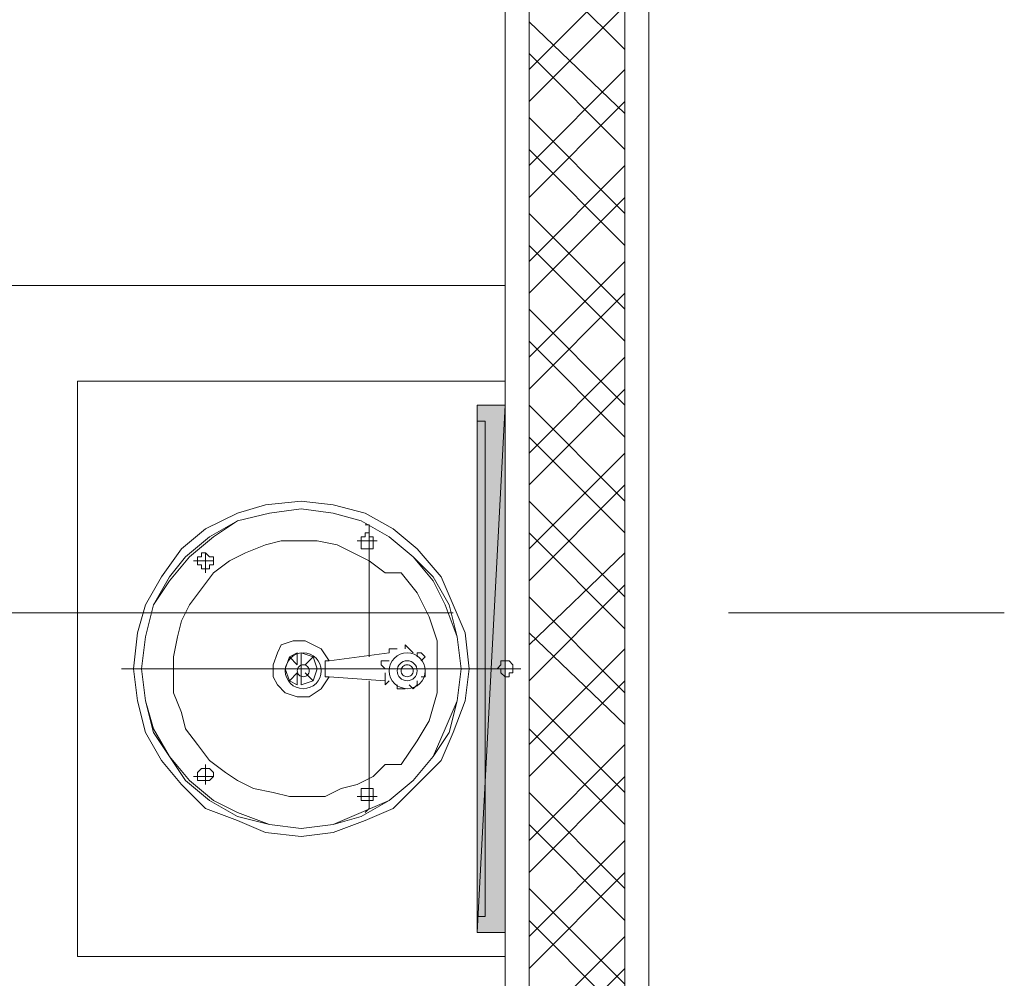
# Model space of a CAD drawing. Header units: millimetres. Extents: x 17 to 403, y 12 to 285.
# Tile 113 of 145: x 304 to 314, y 169 to 179. Entities that reach past the tile are written whole.
import ezdxf

# ---------------------------------------------------------------- set-up
doc = ezdxf.new("R2010")
doc.units = ezdxf.units.MM
doc.layers.add('FILL_FFFFFF', color=7, linetype='Continuous', true_color=0xffffff)
doc.layers.add('LINE_FFFFFF', color=7, linetype='Continuous', true_color=0xffffff)
doc.layers.add('LINE_000000', color=7, linetype='Continuous')

msp = doc.modelspace()

# ---------------------------------------------------------------- hatches: boundary and pattern name
at = {"layer": 'FILL_FFFFFF'}
h = msp.add_hatch(color=7, dxfattribs=at)
h.dxf.hatch_style = 1
h.paths.add_polyline_path([(308.398, 174.921), (308.398, 169.333), (308.695, 174.921), (308.398, 174.921)])
h = msp.add_hatch(color=7, dxfattribs=at)
h.dxf.hatch_style = 1
h.paths.add_polyline_path([(308.398, 169.333), (308.695, 174.921), (308.695, 169.333), (308.398, 169.333)])

# ---------------------------------------------------------------- linework, layer by layer
at = {"layer": 'LINE_000000', "lineweight": 0}
for p, q in [((310.219, 164.846), (310.219, 203.285)), ((308.695, 184.277), (308.695, 159.978)), ((308.695, 175.683), (308.695, 182.753)), ((309.965, 178.689), (308.949, 179.705)), ((309.965, 179.493), (308.949, 178.477)), ((309.965, 179.155), (308.949, 178.139)), ((309.965, 178.012), (308.949, 178.985)), ((309.965, 177.631), (308.949, 178.647)), ((309.965, 178.477), (308.949, 177.461)), ((309.965, 178.139), (308.949, 177.123)), ((309.965, 176.953), (308.949, 177.969)), ((310.219, 177.885), (310.219, 174.964)), ((309.965, 176.615), (308.949, 177.631)), ((309.965, 177.461), (308.949, 176.445)), ((309.965, 177.123), (308.949, 176.107)), ((309.965, 175.937), (308.949, 176.953)), ((309.965, 175.599), (308.949, 176.615)), ((309.965, 176.445), (308.949, 175.429)), ((308.695, 176.191), (296.545, 176.191)), ((309.965, 176.107), (308.949, 175.091)), ((309.965, 174.921), (308.949, 175.937)), ((309.965, 174.583), (308.949, 175.599)), ((309.965, 175.429), (308.949, 174.413)), ((309.965, 175.091), (308.949, 174.075)), ((309.965, 173.905), (308.949, 174.921)), ((309.965, 173.567), (308.949, 174.583)), ((309.965, 174.413), (308.949, 173.397)), ((309.965, 174.075), (308.949, 173.059)), ((309.965, 172.889), (308.949, 173.905)), ((307.255, 172.254), (307.255, 173.609)), ((307.255, 173.567), (307.255, 173.355)), ((309.965, 172.551), (308.949, 173.567)), ((307.128, 173.482), (307.34, 173.482)), ((305.52, 173.355), (305.52, 173.143)), ((307.255, 173.397), (307.255, 173.397)), ((309.965, 173.355), (308.949, 172.381)), ((305.604, 173.27), (305.393, 173.27)), ((305.52, 173.186), (305.52, 173.186)), ((307.425, 173.143), (307.594, 173.143)), ((309.965, 173.016), (308.949, 172)), ((309.965, 171.873), (308.949, 172.889)), ((308.144, 172.72), (290.618, 172.72)), ((313.986, 172.72), (311.065, 172.72)), ((309.965, 171.535), (308.949, 172.508)), ((306.493, 172.297), (306.409, 172.254)), ((306.493, 172.17), (306.493, 172.297)), ((306.536, 172.17), (306.536, 172.297)), ((306.663, 172.254), (306.536, 172.297)), ((306.832, 172.212), (307.467, 172.297)), ((309.965, 172.339), (308.949, 171.323)), ((306.409, 172.254), (306.493, 172.17)), ((306.409, 172.254), (306.493, 172.17)), ((306.578, 172.17), (306.663, 172.254)), ((306.578, 172.17), (306.663, 172.254)), ((306.705, 172.127), (306.663, 172.254)), ((308.695, 172), (308.695, 172.254)), ((308.864, 172.127), (304.631, 172.127)), ((306.493, 172.127), (306.366, 172.127)), ((306.493, 172.127), (306.366, 172.127)), ((306.409, 172), (306.493, 172.085)), ((306.409, 172), (306.493, 172.085)), ((306.493, 172.085), (306.493, 171.958)), ((306.536, 172.085), (306.536, 172.17)), ((306.536, 172.085), (306.536, 172.17)), ((306.536, 172.127), (306.536, 172.127)), ((306.536, 172.085), (306.536, 171.958)), ((306.705, 172.127), (306.578, 172.127)), ((306.705, 172.127), (306.578, 172.127)), ((306.578, 172.085), (306.663, 172)), ((306.578, 172.085), (306.663, 172)), ((306.663, 172), (306.705, 172.127)), ((306.79, 172.085), (306.79, 172.17)), ((307.594, 172.127), (307.636, 172.127)), ((307.636, 172.127), (307.636, 172.127)), ((306.409, 172), (306.493, 171.958)), ((306.536, 171.958), (306.663, 172)), ((306.832, 172.043), (307.425, 172)), ((307.255, 172), (307.255, 170.688)), ((309.965, 172), (308.949, 170.984)), ((310.219, 172.043), (310.219, 154.517)), ((309.965, 170.815), (308.949, 171.831)), ((309.965, 170.476), (308.949, 171.492)), ((309.965, 171.323), (308.949, 170.307)), ((305.52, 170.9), (305.52, 171.111)), ((307.425, 171.111), (307.594, 171.111)), ((305.604, 170.984), (305.393, 170.984)), ((305.52, 170.942), (305.52, 170.942)), ((309.965, 170.984), (308.949, 169.968)), ((307.255, 170.688), (307.255, 170.9)), ((307.128, 170.773), (307.34, 170.773)), ((307.255, 170.73), (307.255, 170.73)), ((307.255, 170.73), (307.255, 170.73)), ((309.965, 169.799), (308.949, 170.815)), ((309.965, 169.46), (308.949, 170.476)), ((309.965, 170.307), (308.949, 169.291)), ((309.965, 169.968), (308.949, 168.952)), ((309.965, 168.783), (308.949, 169.799)), ((309.965, 168.444), (308.949, 169.46)), ((309.965, 169.291), (308.949, 168.275)), ((309.965, 168.952), (308.949, 167.936))]:
    msp.add_line(p, q, dxfattribs=at)
for points in [[(308.949, 164.846), (309.965, 164.846), (309.965, 184.362), (308.949, 184.362), (308.949, 164.846)], [(308.483, 169.503), (308.483, 174.752), (308.398, 174.752), (308.398, 169.503), (308.483, 169.503)], [(307.255, 173.397), (307.298, 173.397), (307.298, 173.44), (307.298, 173.482), (307.298, 173.524), (307.255, 173.524), (307.255, 173.567), (307.213, 173.567), (307.213, 173.524), (307.171, 173.524), (307.171, 173.482), (307.171, 173.44), (307.171, 173.397), (307.213, 173.397), (307.255, 173.397)], [(305.52, 173.186), (305.562, 173.186), (305.562, 173.228), (305.604, 173.228), (305.604, 173.27), (305.604, 173.313), (305.562, 173.313), (305.52, 173.355), (305.477, 173.355), (305.477, 173.313), (305.435, 173.313), (305.435, 173.27), (305.435, 173.228), (305.477, 173.228), (305.477, 173.186), (305.52, 173.186)], [(306.557, 171.916), (306.595, 171.92), (306.631, 171.931), (306.663, 171.948), (306.692, 171.971), (306.715, 172), (306.732, 172.032), (306.743, 172.068), (306.747, 172.106), (306.743, 172.145), (306.732, 172.18), (306.715, 172.213), (306.692, 172.241), (306.663, 172.264), (306.631, 172.282), (306.595, 172.293), (306.557, 172.297), (306.518, 172.293), (306.483, 172.282), (306.45, 172.264), (306.422, 172.241), (306.399, 172.213), (306.381, 172.18), (306.37, 172.145), (306.366, 172.106), (306.37, 172.068), (306.381, 172.032), (306.399, 172), (306.422, 171.971), (306.45, 171.948), (306.483, 171.931), (306.518, 171.92), (306.557, 171.916)], [(307.657, 171.916), (307.696, 171.92), (307.732, 171.931), (307.764, 171.948), (307.792, 171.971), (307.815, 172), (307.833, 172.032), (307.844, 172.068), (307.848, 172.106), (307.844, 172.145), (307.833, 172.18), (307.815, 172.213), (307.792, 172.241), (307.764, 172.264), (307.732, 172.282), (307.696, 172.293), (307.657, 172.297), (307.619, 172.293), (307.583, 172.282), (307.551, 172.264), (307.523, 172.241), (307.5, 172.213), (307.482, 172.18), (307.471, 172.145), (307.467, 172.106), (307.471, 172.068), (307.482, 172.032), (307.5, 172), (307.523, 171.971), (307.551, 171.948), (307.583, 171.931), (307.619, 171.92), (307.657, 171.916)], [(307.657, 172), (307.679, 172.002), (307.699, 172.009), (307.717, 172.018), (307.732, 172.031), (307.745, 172.047), (307.755, 172.065), (307.761, 172.085), (307.763, 172.106), (307.761, 172.127), (307.755, 172.147), (307.745, 172.165), (307.732, 172.181), (307.717, 172.194), (307.699, 172.204), (307.679, 172.21), (307.657, 172.212), (307.636, 172.21), (307.616, 172.204), (307.598, 172.194), (307.583, 172.181), (307.57, 172.165), (307.56, 172.147), (307.554, 172.127), (307.552, 172.106), (307.554, 172.085), (307.56, 172.065), (307.57, 172.047), (307.583, 172.031), (307.598, 172.018), (307.616, 172.009), (307.636, 172.002), (307.657, 172)], [(308.695, 172.043), (308.737, 172.043), (308.737, 172.085), (308.779, 172.085), (308.779, 172.127), (308.779, 172.17), (308.737, 172.212), (308.695, 172.212), (308.652, 172.212), (308.652, 172.17), (308.61, 172.127), (308.652, 172.127), (308.652, 172.085), (308.695, 172.043)], [(306.557, 172.043), (306.57, 172.044), (306.582, 172.048), (306.592, 172.054), (306.602, 172.061), (306.609, 172.071), (306.615, 172.081), (306.619, 172.093), (306.62, 172.106), (306.619, 172.119), (306.615, 172.131), (306.609, 172.142), (306.602, 172.151), (306.592, 172.159), (306.582, 172.165), (306.57, 172.168), (306.557, 172.17), (306.544, 172.168), (306.532, 172.165), (306.521, 172.159), (306.512, 172.151), (306.504, 172.142), (306.498, 172.131), (306.495, 172.119), (306.493, 172.106), (306.495, 172.093), (306.498, 172.081), (306.504, 172.071), (306.512, 172.061), (306.521, 172.054), (306.532, 172.048), (306.544, 172.044), (306.557, 172.043)], [(307.657, 172.043), (307.67, 172.044), (307.682, 172.048), (307.693, 172.054), (307.702, 172.061), (307.71, 172.071), (307.716, 172.081), (307.72, 172.093), (307.721, 172.106), (307.72, 172.119), (307.716, 172.131), (307.71, 172.142), (307.702, 172.151), (307.693, 172.159), (307.682, 172.165), (307.67, 172.168), (307.657, 172.17), (307.645, 172.168), (307.633, 172.165), (307.622, 172.159), (307.613, 172.151), (307.605, 172.142), (307.599, 172.131), (307.595, 172.119), (307.594, 172.106), (307.595, 172.093), (307.599, 172.081), (307.605, 172.071), (307.613, 172.061), (307.622, 172.054), (307.633, 172.048), (307.645, 172.044), (307.657, 172.043)], [(305.52, 170.942), (305.562, 170.942), (305.604, 170.984), (305.604, 171.027), (305.562, 171.069), (305.52, 171.069), (305.477, 171.069), (305.435, 171.027), (305.435, 170.984), (305.435, 170.942), (305.477, 170.942), (305.52, 170.942)], [(307.255, 170.73), (307.298, 170.73), (307.298, 170.773), (307.298, 170.815), (307.298, 170.857), (307.255, 170.857), (307.213, 170.857), (307.171, 170.857), (307.171, 170.815), (307.171, 170.773), (307.171, 170.73), (307.213, 170.73), (307.255, 170.73)], [(307.255, 170.73), (307.298, 170.73), (307.298, 170.773), (307.298, 170.815), (307.298, 170.857), (307.255, 170.857), (307.213, 170.857), (307.171, 170.857), (307.171, 170.815), (307.171, 170.773), (307.171, 170.73), (307.213, 170.73), (307.255, 170.73)]]:
    msp.add_lwpolyline(points, close=True, dxfattribs=at)
for points in [[(308.695, 175.175), (304.165, 175.175), (304.165, 169.079), (308.695, 169.079), (308.695, 176.191)], [(308.398, 174.752), (308.398, 174.921), (308.695, 174.921), (308.695, 169.333), (308.398, 169.333), (308.398, 169.503)], [(308.314, 172.127), (308.271, 172.508), (308.144, 172.805), (308.017, 173.101), (307.763, 173.397), (307.509, 173.609), (307.213, 173.778), (306.874, 173.863), (306.536, 173.905), (306.155, 173.863), (305.858, 173.778), (305.52, 173.609), (305.266, 173.397), (305.054, 173.101), (304.885, 172.805), (304.8, 172.508), (304.758, 172.127)], [(308.229, 172.127), (308.187, 172.466), (308.06, 172.805), (307.933, 173.059), (307.721, 173.313), (307.467, 173.524), (307.171, 173.694), (306.874, 173.778), (306.536, 173.821), (306.197, 173.778), (305.858, 173.694), (305.604, 173.524), (305.35, 173.313), (305.139, 173.059), (304.969, 172.805), (304.885, 172.466), (304.842, 172.127)], [(308.229, 172.127), (308.187, 172.466), (308.102, 172.805), (307.933, 173.101), (307.721, 173.313), (307.467, 173.524), (307.171, 173.694), (306.874, 173.778), (306.536, 173.821), (306.197, 173.778), (305.858, 173.694), (305.562, 173.524), (305.308, 173.313), (305.139, 173.101), (304.969, 172.805), (304.885, 172.466), (304.842, 172.127)], [(307.255, 173.609), (307.255, 173.651), (307.213, 173.651)], [(307.425, 173.143), (307.255, 173.27), (307.086, 173.355), (306.917, 173.44), (306.705, 173.482), (306.536, 173.482), (306.324, 173.482), (306.155, 173.44), (305.943, 173.355), (305.774, 173.27), (305.604, 173.143), (305.477, 172.974), (305.35, 172.805), (305.266, 172.635), (305.223, 172.466), (305.181, 172.254), (305.181, 172.043), (305.181, 171.873), (305.266, 171.662), (305.308, 171.492), (305.435, 171.323), (305.562, 171.154), (305.731, 171.027), (305.858, 170.942), (306.028, 170.857), (306.239, 170.815), (306.409, 170.773), (306.578, 170.773), (306.79, 170.773), (306.959, 170.857), (307.128, 170.9), (307.298, 170.984), (307.425, 171.111)], [(307.594, 171.111), (307.763, 171.365), (307.89, 171.577), (307.975, 171.873), (307.975, 172.127), (307.975, 172.424), (307.89, 172.678), (307.763, 172.932), (307.594, 173.143)], [(306.832, 172.212), (306.747, 172.339), (306.663, 172.381), (306.578, 172.424), (306.451, 172.424), (306.324, 172.381), (306.282, 172.297), (306.239, 172.17), (306.239, 172.043), (306.282, 171.958), (306.366, 171.873), (306.493, 171.831), (306.62, 171.831), (306.747, 171.916), (306.832, 172.043)], [(307.552, 172.339), (307.509, 172.339), (307.467, 172.339), (307.467, 172.297)], [(307.721, 172.297), (307.679, 172.339), (307.636, 172.381), (307.636, 172.339)], [(307.806, 172.212), (307.848, 172.254), (307.806, 172.297), (307.763, 172.297), (307.763, 172.254)], [(306.409, 172.254), (306.366, 172.127), (306.409, 172)], [(306.832, 172.212), (306.79, 172.212), (306.79, 172.17)], [(307.467, 172.212), (307.382, 172.212), (307.382, 172.17), (307.425, 172.127)], [(304.758, 172.127), (304.8, 171.789), (304.885, 171.45), (305.054, 171.154), (305.266, 170.9), (305.52, 170.646), (305.858, 170.519), (306.155, 170.392), (306.536, 170.349), (306.874, 170.392), (307.213, 170.519), (307.509, 170.646), (307.763, 170.9), (308.017, 171.154), (308.144, 171.45), (308.271, 171.789), (308.314, 172.127)], [(304.842, 172.127), (304.885, 171.789), (304.969, 171.492), (305.139, 171.196), (305.35, 170.942), (305.604, 170.73), (305.858, 170.603), (306.197, 170.476), (306.536, 170.434), (306.874, 170.476), (307.171, 170.603), (307.467, 170.73), (307.721, 170.942), (307.933, 171.196), (308.06, 171.492), (308.187, 171.789), (308.229, 172.127)], [(304.842, 172.127), (304.885, 171.789), (304.969, 171.45), (305.139, 171.196), (305.308, 170.942), (305.562, 170.73), (305.858, 170.561), (306.197, 170.476), (306.536, 170.434), (306.874, 170.476), (307.171, 170.561), (307.467, 170.73), (307.721, 170.942), (307.933, 171.196), (308.102, 171.45), (308.187, 171.789), (308.229, 172.127)], [(306.79, 172.085), (306.79, 172.043), (306.832, 172.043)], [(307.425, 172.085), (307.425, 172), (307.425, 171.958), (307.467, 172)], [(307.806, 172.043), (307.848, 172.043), (307.848, 172.085), (307.848, 172.127), (307.806, 172.127)], [(307.679, 171.958), (307.721, 171.916), (307.763, 171.958), (307.763, 172)], [(307.552, 171.958), (307.552, 171.916), (307.594, 171.916), (307.636, 171.916)], [(307.213, 170.603), (307.255, 170.646), (307.255, 170.688)]]:
    msp.add_lwpolyline(points, dxfattribs=at)
at = {"layer": 'LINE_FFFFFF', "lineweight": 0}
msp.add_line((308.695, 174.921), (308.695, 169.333), dxfattribs=at)
for points in [[(308.398, 174.921), (308.398, 169.333), (308.695, 174.921), (308.398, 174.921)], [(308.398, 169.333), (308.695, 174.921), (308.695, 169.333), (308.398, 169.333)]]:
    msp.add_lwpolyline(points, close=True, dxfattribs=at)

doc.saveas('drawing.dxf')
